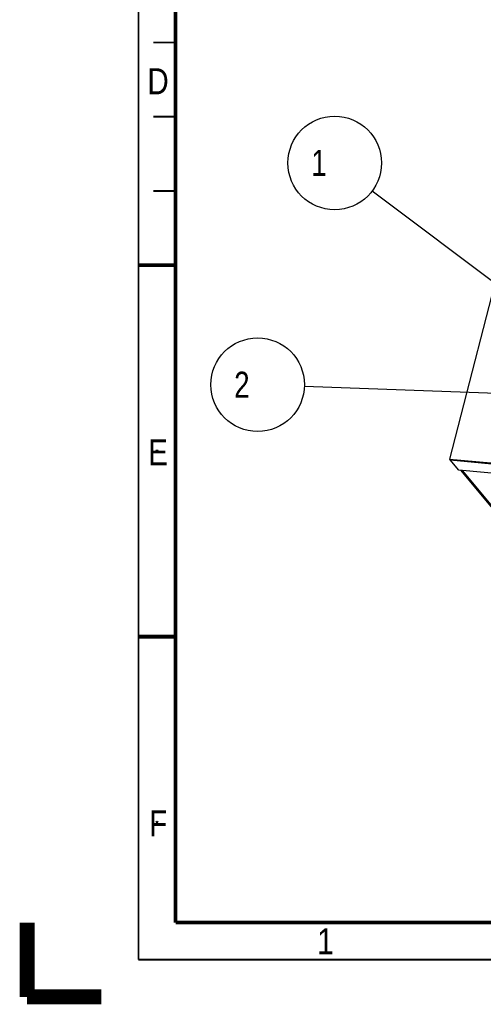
# Model space of a CAD drawing. Header units: millimetres. Extents: x -1 to 421, y -1 to 298.
# Tile 1 of 26: x -1 to 61, y -1 to 132. Entities that reach past the tile are written whole.
import ezdxf

# ---------------------------------------------------------------- set-up
doc = ezdxf.new("R2010")
doc.units = ezdxf.units.MM
doc.header["$LTSCALE"] = 23.1
doc.layers.get('0').update_dxf_attribs({"linetype": 'CONTINUOUS'})
doc.styles.get("Standard").update_dxf_attribs({"font": 'txt', "width": 0.8})
doc.styles.add('TEXTSTYLE_2', font='txt', dxfattribs={"width": 0.85})
doc.dimstyles.get("Standard").update_dxf_attribs({"dimtxt": 3.5, "dimasz": 3.5, "dimexe": 1, "dimexo": 0, "dimtad": 1, "dimdsep": 46, "dimtxsty": 'STANDARD', "dimblk": '_FILLED', "dimblk1": '_FILLED', "dimblk2": '_FILLED', "dimcen": 0.09, "dimclrt": 5, "dimadec": 0, "dimazin": 0, "dimtol": 1, "dimtp": 0.01, "dimtm": 0.01, "dimtfac": 1, "dimtofl": 0, "dimtmove": 0, "dimatfit": 3, "dimldrblk": '_FILLED', "dimfxl": 1, "dimtolj": 1, "dimarcsym": 0})

# ---------------------------------------------------------------- blocks, each defined once
blk = doc.blocks.new('_FILLED')
at = {"color": 0, "linetype": 'BYBLOCK'}
blk.add_solid([(0, 0), (-1, 0.143), (-1, -0.143)], dxfattribs=at)
blk = doc.blocks.new('BALLOON_BL4', base_point=(41.44, 112.29))
at = {"color": 2, "linetype": 'CONTINUOUS'}
blk.add_circle((41.44, 112.29), 6.3, dxfattribs=at)
at = {"color": 5, "linetype": 'CONTINUOUS', "insert": (37.24, 114.04), "char_height": 3.5, "width": 8.4, "attachment_point": 1, "line_spacing_factor": 0.9}
blk.add_mtext(' 1 ', dxfattribs=at)
blk = doc.blocks.new('BALLOON_BL5', base_point=(31.06, 82.42))
at = {"color": 2, "linetype": 'CONTINUOUS'}
blk.add_circle((31.06, 82.42), 6.3, dxfattribs=at)
at = {"color": 5, "linetype": 'CONTINUOUS', "insert": (26.86, 84.17), "char_height": 3.5, "width": 8.4, "attachment_point": 1, "line_spacing_factor": 0.9}
blk.add_mtext(' 2 ', dxfattribs=at)

msp = doc.modelspace()

# ---------------------------------------------------------------- linework, layer by layer
at = {"color": 3, "linetype": 'CONTINUOUS'}
for p, q in [((68.5732, 117.7868), (56.9029, 72.4158)), ((56.9029, 72.4158), (149.2381, 63.7444)), ((58.1445, 70.9237), (57.0036, 72.2948)), ((57.0036, 72.2948), (149.3387, 63.6235)), ((150.4797, 62.2524), (58.1445, 70.9237)), ((79.9776, 45.0062), (58.4334, 70.8966))]:
    msp.add_line(p, q, dxfattribs=at)
at = {"color": 7, "linetype": 'CONTINUOUS'}
for p, q in [((17.6562, 73.3438), (17.3438, 73.6562)), ((17.6562, 73.6562), (17.3438, 73.3438)), ((56.9029, 72.4158), (57.0036, 72.2948)), ((17.6562, 23.3438), (17.3438, 23.6562)), ((17.6562, 23.6562), (17.3438, 23.3438))]:
    msp.add_line(p, q, dxfattribs=at)
at = {"color": 9, "linetype": 'CONTINUOUS'}
msp.add_line((58.6007, 70.8809), (80.2448, 44.8705), dxfattribs=at)
at = {"color": 2, "linetype": 'CONTINUOUS', "const_width": 0.25}
for points in [[(15, 5), (15, 292)], [(17, 128.5), (20, 128.5)], [(17, 118.5), (20, 118.5)], [(17, 108.5), (20, 108.5)], [(15, 5), (415, 5)]]:
    msp.add_lwpolyline(points, dxfattribs=at)
at = {"color": 7, "linetype": 'CONTINUOUS'}
for points, const_width in [([(20, 10), (20, 287)], 0.5), ([(20, 98.5), (15, 98.5)], 0.5), ([(20, 48.5), (15, 48.5)], 0.5), ([(0, 10), (0, 0)], 2), ([(20, 10), (410, 10)], 0.5), ([(10, 0), (0, 0)], 2)]:
    msp.add_lwpolyline(points, dxfattribs=dict(at, const_width=const_width))

# ---------------------------------------------------------------- block references
at = {"color": 2, "linetype": 'CONTINUOUS'}
for name, p in [('BALLOON_BL4', (41.4379, 112.285)), ('BALLOON_BL5', (31.0557, 82.4222))]:
    msp.add_blockref(name, p, dxfattribs=at)

# ---------------------------------------------------------------- texts
at = {"color": 5, "linetype": 'CONTINUOUS', "char_height": 3.5, "attachment_point": 2, "line_spacing_factor": 0.9, "style": 'TEXTSTYLE_2'}
for s, insert, width in [('D', (17.6441, 125.027), 4.4625), ('E', (17.6555, 75.073), 4.090625), ('F', (17.6555, 25.1027), 4.090625), ('1', (40.1921, 9.2305), 1.859375)]:
    msp.add_mtext(s, dxfattribs=dict(at, insert=insert, width=width))

# ---------------------------------------------------------------- leaders
at = {"color": 2, "linetype": 'CONTINUOUS'}
for points in [[(76.834, 85.678), (46.4738, 108.4996)], [(79.6135, 80.6243), (37.3513, 82.1891)]]:
    msp.add_leader(points, dimstyle='STANDARD', override={"dimtad": 0}, dxfattribs=at)

doc.saveas('drawing.dxf')
